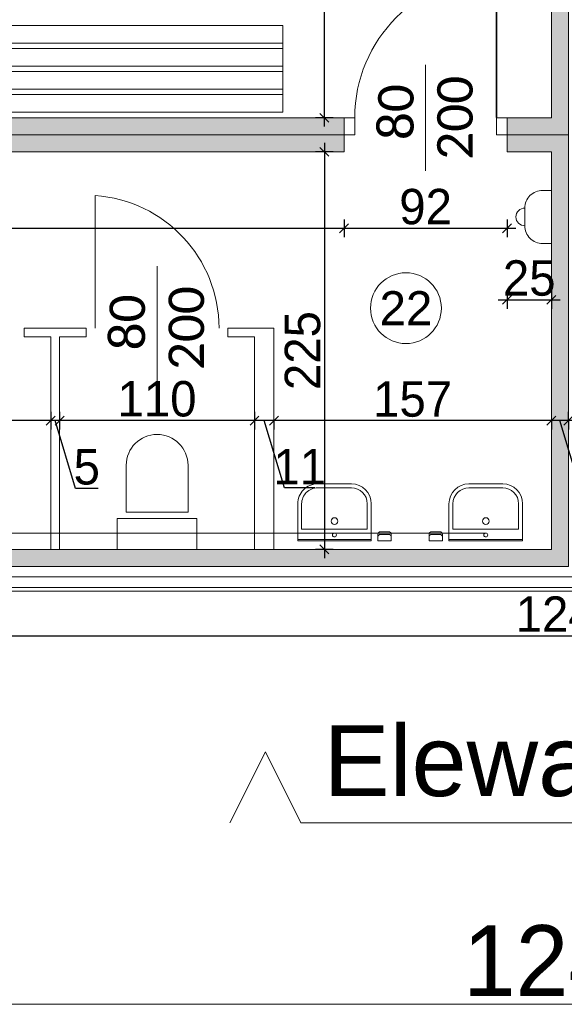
# Model space of a CAD drawing. Header units: millimetres. Extents: x 1962 to 3194, y -795 to -219.
# Tile 131 of 256: x 2518.55 to 2521.63, y -556.38 to -550.81. Entities that reach past the tile are written whole.
import ezdxf

# ---------------------------------------------------------------- set-up
doc = ezdxf.new("R2010")
doc.units = ezdxf.units.MM
doc.layers.get('0').update_dxf_attribs({"lineweight": 5})
doc.layers.get('Defpoints').update_dxf_attribs({"lineweight": 9})
for name, color, linetype, lineweight in [('A_hatch nawierzchnia', 253, 'Continuous', 9), ('A_obiekty kontenery', 152, 'Continuous', 9), ('A_obiekty kontenery elewacja', 62, 'Continuous', 9), ('A_obiekty kontenery izolacja', 213, 'BATTING', 9), ('A_obiekty kontenery opisy', 142, 'Continuous', 9), ('A_wymiary detale', 82, 'Continuous', 9), ('A_wyposażenie armatura sanitarna', 132, 'Continuous', 9), ('A_wyposażenie kanalizacja', 32, 'Continuous', 9), ('A_wyposażenie meble', 123, 'Continuous', 9), ('A_wyposażenie przegrody wew.', 143, 'Continuous', 9), ('A_wyposażenie stolarka', 16, 'Continuous', 9)]:
    doc.layers.add(name, color=color, linetype=linetype, lineweight=lineweight)
doc.styles.get("Standard").update_dxf_attribs({"font": 'arial.ttf'})
doc.styles.add('wymiary pzt', font='txt')
doc.linetypes.add('BATTING', pattern='A,0.00254,-2.54,[134,ltypeshp.shx,S=2.54,R=0,X=-2.54,Y=0],-5.08,[134,ltypeshp.shx,S=2.54,R=180,X=2.54,Y=0],-2.54', length=10.16254)
doc.dimstyles.new('wymiary detale', dxfattribs={"dimtxt": 0.2, "dimasz": 0.05, "dimexe": 0.05, "dimexo": 0, "dimgap": 0.02, "dimtad": 1, "dimdec": 0, "dimlfac": 100, "dimzin": 0, "dimtxsty": 'wymiary pzt', "dimblk": 'OBLIQUE', "dimcen": 0.1, "dimdle": 0.05, "dimadec": 1, "dimazin": 0, "dimtfac": 1, "dimtmove": 0, "dimatfit": 3, "dimfxl": 0, "dimarcsym": 0})

# ---------------------------------------------------------------- blocks, each defined once
blk = doc.blocks.new('zw$5ED3')
at = {"layer": 'A_wyposażenie stolarka'}
blk.add_line((-0.46, -0.3), (-0.46, 0.3), dxfattribs=at)
at = {"layer": 'A_wyposażenie stolarka', "const_width": 0.01}
blk.add_lwpolyline([(-0.06, 0), (-0.06, 0.8)], dxfattribs=at)
at = {"layer": 'A_wyposażenie stolarka'}
for points in [[(-0.92, -0.096), (-0.86, -0.096), (-0.86, 0), (-0.92, 0)], [(-0.06, -0.096), (0, -0.096), (0, 0), (-0.06, 0)]]:
    blk.add_lwpolyline(points, close=True, dxfattribs=at)
blk.add_arc((-0.06, 0), 0.8, 90, 180, dxfattribs=at)
at = {"layer": 'A_wyposażenie stolarka', "insert": (-0.46, 0), "char_height": 0.2, "width": 0.488349, "attachment_point": 5, "rotation": 90, "style": 'wymiary pzt'}
blk.add_mtext('{\\fCalibri|b0|i0|c238|p34;\\W0.90929; }{\\fCalibri|b0|i0|c238|p34;80}\\P{\\fCalibri|b0|i0|c238|p34;200}', dxfattribs=at)
blk = doc.blocks.new('zw$6F2B')
at = {"layer": 'A_wyposażenie armatura sanitarna'}
blk.add_lwpolyline([(0.1735, 0.21), (0.1735, 0.475, 1), (-0.175, 0.475), (-0.175, 0.21)], format="xyb", close=True, dxfattribs=at)
blk.add_lwpolyline([(-0.225, 0.175), (0.225, 0.175), (0.225, 0), (-0.225, 0)], close=True, dxfattribs=at)
blk = doc.blocks.new('zw$281D')
at = {"layer": 'A_wyposażenie armatura sanitarna'}
for p, q in [((-0.3203, -0.0375), (-0.3203, 0)), ((-0.3203, 0), (-0.2453, 0)), ((-0.2453, -0.0375), (-0.2453, 0)), ((0.2078, 0), (-0.2078, 0)), ((-0.2078, -0.21), (-0.2078, 0)), ((0.2078, -0.21), (0.2078, 0)), ((-0.3053, -0.0375), (-0.2603, -0.0375)), ((-0.3053, -0.0525), (-0.2603, -0.0525)), ((0.2078, -0.0075), (-0.2078, -0.0075)), ((0.1853, -0.0675), (-0.1853, -0.0675)), ((-0.1853, -0.21), (-0.1853, -0.0675)), ((0.1853, -0.21), (0.1853, -0.0675)), ((0.0953, -0.3), (-0.0953, -0.3)), ((0.0953, -0.3225), (-0.0953, -0.3225))]:
    blk.add_line(p, q, dxfattribs=at)
for centre, radius in [((0, -0.0338), 0.0112), ((0, -0.1125), 0.0188)]:
    blk.add_circle(centre, radius, dxfattribs=at)
for centre, radius, start, end in [((-0.3053, -0.0225), 0.015, 180, 270), ((-0.3053, -0.0375), 0.015, 180, 270), ((-0.2603, -0.0225), 0.015, 270, 0), ((-0.2603, -0.0375), 0.015, 270, 0), ((-0.0953, -0.21), 0.1125, 180, 270), ((-0.0953, -0.21), 0.09, 180, 270), ((0.0953, -0.21), 0.1125, 270, 0), ((0.0953, -0.21), 0.09, 270, 0)]:
    blk.add_arc(centre, radius, start, end, dxfattribs=at)
blk = doc.blocks.new('zw$399F')
at = {"layer": 'A_wyposażenie stolarka'}
for p, q in [((0.05, 0), (0.05, 0.7483)), ((0.4, -0.35), (0.4, 0.35))]:
    blk.add_line(p, q, dxfattribs=at)
blk.add_arc((0, 0), 0.75, 0, 86.1774, dxfattribs=at)
at = {"layer": 'A_wyposażenie stolarka', "insert": (0.4, 0), "char_height": 0.2, "width": 0.488349, "attachment_point": 5, "rotation": 90, "style": 'wymiary pzt'}
blk.add_mtext('{\\fCalibri|b0|i0|c238|p34;\\W0.90929; }{\\fCalibri|b0|i0|c238|p34;80}\\P{\\fCalibri|b0|i0|c238|p34;200}', dxfattribs=at)
blk = doc.blocks.new('zw$21C2')
at = {"layer": 'A_wyposażenie meble'}
for p, q in [((0, -0.1), (4.05, -0.1)), ((0, -0.13), (4.05, -0.13)), ((0, -0.23), (4.05, -0.23)), ((0, -0.26), (4.05, -0.26)), ((0, -0.36), (4.05, -0.36)), ((0, -0.39), (4.05, -0.39))]:
    blk.add_line(p, q, dxfattribs=at)
blk.add_lwpolyline([(0, -0.49), (4.05, -0.49), (4.05, 0), (0, 0)], close=True, dxfattribs=at)
blk = doc.blocks.new('zw$184B')
at = {"layer": 'A_wyposażenie armatura sanitarna'}
blk.add_lwpolyline([(-0.05, -0.15), (0.05, -0.15, 0.414214), (0.15, -0.05), (0.15, 0), (-0.15, 0), (-0.15, -0.05, 0.414214)], format="xyb", close=True, dxfattribs=at)
blk.add_arc((0, -0.15), 0.05, 180, 0, dxfattribs=at)
blk = doc.blocks.new('_Oblique')
at = {"color": 0, "linetype": 'ByBlock', "lineweight": -2}
blk.add_line((-0.5, -0.5), (0.5, 0.5), dxfattribs=at)
blk = doc.blocks.new('*D1335')
at = {"layer": 'A_obiekty kontenery opisy', "color": 0, "lineweight": -2}
for p, q in [((-12.396, -29.332), (-12.396, -29.532)), ((0, -29.332), (0, -29.532)), ((0.1, -29.432), (-12.496, -29.432))]:
    blk.add_line(p, q, dxfattribs=at)
at = {"layer": 'Defpoints', "color": 0}
for p in [(-12.396, -27.098), (0, -27.098), (-12.396, -29.432)]:
    blk.add_point(p, dxfattribs=at)
at = {"layer": 'A_obiekty kontenery opisy', "color": 0, "lineweight": -2, "xscale": 0.1, "yscale": 0.1, "zscale": 0.1, "rotation": 180}
blk.add_blockref('_Oblique', (-12.396, -29.432), dxfattribs=at)
at = {"layer": 'A_obiekty kontenery opisy', "color": 0, "lineweight": -2, "xscale": 0.1, "yscale": 0.1, "zscale": 0.1}
blk.add_blockref('_Oblique', (0, -29.432), dxfattribs=at)
at = {"layer": 'A_obiekty kontenery opisy', "color": 0, "insert": (-6.198, -29.1879), "char_height": 0.4, "attachment_point": 5, "style": 'wymiary pzt'}
blk.add_mtext('1240', dxfattribs=at)
blk = doc.blocks.new('*D692')
at = {"layer": 'A_wymiary detale', "color": 0, "lineweight": -2}
for p, q in [((2515.4523, -554.2457), (2515.4523, -554.3457)), ((2527.8483, -554.2457), (2527.8483, -554.3457)), ((2515.4023, -554.2957), (2527.8983, -554.2957))]:
    blk.add_line(p, q, dxfattribs=at)
at = {"layer": 'Defpoints', "color": 0}
for p in [(2515.4523, -554.0426), (2527.8483, -554.0426), (2527.8483, -554.2957)]:
    blk.add_point(p, dxfattribs=at)
at = {"layer": 'A_wymiary detale', "color": 0, "lineweight": -2, "xscale": 0.05, "yscale": 0.05, "zscale": 0.05, "rotation": 180}
blk.add_blockref('_Oblique', (2515.4523, -554.2957), dxfattribs=at)
at = {"layer": 'A_wymiary detale', "color": 0, "lineweight": -2, "xscale": 0.05, "yscale": 0.05, "zscale": 0.05}
blk.add_blockref('_Oblique', (2527.8483, -554.2957), dxfattribs=at)
at = {"layer": 'A_wymiary detale', "color": 0, "insert": (2521.6503, -554.1737), "char_height": 0.2, "attachment_point": 5, "style": 'wymiary pzt'}
blk.add_mtext('1240', dxfattribs=at)
blk = doc.blocks.new('*D766')
at = {"layer": 'A_wymiary detale', "color": 0, "lineweight": -2}
for p, q in [((2521.7529, -552.8974), (2521.6983, -553.0795)), ((2521.9663, -552.8974), (2521.7529, -552.8974)), ((2521.6503, -553.0795), (2521.6503, -553.0295)), ((2521.7463, -553.1295), (2521.7463, -553.0295)), ((2521.7963, -553.0795), (2521.6003, -553.0795))]:
    blk.add_line(p, q, dxfattribs=at)
at = {"layer": 'Defpoints', "color": 0}
for p in [(2521.6503, -553.0795), (2521.6503, -553.0795), (2521.7463, -553.8066)]:
    blk.add_point(p, dxfattribs=at)
at = {"layer": 'A_wymiary detale', "color": 0, "lineweight": -2, "xscale": 0.05, "yscale": 0.05, "zscale": 0.05, "rotation": 180}
blk.add_blockref('_Oblique', (2521.6503, -553.0795), dxfattribs=at)
at = {"layer": 'A_wymiary detale', "color": 0, "lineweight": -2, "xscale": 0.05, "yscale": 0.05, "zscale": 0.05}
blk.add_blockref('_Oblique', (2521.7463, -553.0795), dxfattribs=at)
at = {"layer": 'A_wymiary detale', "color": 0, "insert": (2521.8596, -552.7754), "char_height": 0.2, "attachment_point": 5, "style": 'wymiary pzt'}
blk.add_mtext('10', dxfattribs=at)
blk = doc.blocks.new('*D767')
at = {"layer": 'A_wymiary detale', "color": 0, "lineweight": -2}
for p, q in [((2521.7003, -553.0795), (2521.5043, -553.0795)), ((2521.5543, -553.0795), (2521.5543, -553.1295)), ((2521.7181, -553.4657), (2521.6023, -553.0795)), ((2521.6503, -553.0795), (2521.6503, -553.1295)), ((2521.9316, -553.4657), (2521.7181, -553.4657))]:
    blk.add_line(p, q, dxfattribs=at)
at = {"layer": 'Defpoints', "color": 0}
for p in [(2521.5543, -553.0795), (2521.5543, -553.0795), (2521.6503, -553.0795)]:
    blk.add_point(p, dxfattribs=at)
at = {"layer": 'A_wymiary detale', "color": 0, "lineweight": -2, "xscale": 0.05, "yscale": 0.05, "zscale": 0.05, "rotation": 180}
blk.add_blockref('_Oblique', (2521.5543, -553.0795), dxfattribs=at)
at = {"layer": 'A_wymiary detale', "color": 0, "lineweight": -2, "xscale": 0.05, "yscale": 0.05, "zscale": 0.05}
blk.add_blockref('_Oblique', (2521.6503, -553.0795), dxfattribs=at)
at = {"layer": 'A_wymiary detale', "color": 0, "insert": (2521.8249, -553.3436), "char_height": 0.2, "attachment_point": 5, "style": 'wymiary pzt'}
blk.add_mtext('10', dxfattribs=at)
blk = doc.blocks.new('*D768')
at = {"layer": 'A_wymiary detale', "color": 0, "lineweight": -2}
for p, q in [((2521.6043, -553.0795), (2519.9383, -553.0795)), ((2519.9883, -553.0795), (2519.9883, -553.1295)), ((2521.5543, -553.0795), (2521.5543, -553.1295))]:
    blk.add_line(p, q, dxfattribs=at)
at = {"layer": 'Defpoints', "color": 0}
for p in [(2519.9883, -553.0795), (2519.9883, -553.0795), (2521.5543, -553.0795)]:
    blk.add_point(p, dxfattribs=at)
at = {"layer": 'A_wymiary detale', "color": 0, "lineweight": -2, "xscale": 0.05, "yscale": 0.05, "zscale": 0.05, "rotation": 180}
blk.add_blockref('_Oblique', (2519.9883, -553.0795), dxfattribs=at)
at = {"layer": 'A_wymiary detale', "color": 0, "lineweight": -2, "xscale": 0.05, "yscale": 0.05, "zscale": 0.05}
blk.add_blockref('_Oblique', (2521.5543, -553.0795), dxfattribs=at)
at = {"layer": 'A_wymiary detale', "color": 0, "insert": (2520.7713, -552.9585), "char_height": 0.2, "attachment_point": 5, "style": 'wymiary pzt'}
blk.add_mtext('157', dxfattribs=at)
blk = doc.blocks.new('*D769')
at = {"layer": 'A_wymiary detale', "color": 0, "lineweight": -2}
for p, q in [((2519.8783, -553.0295), (2519.8783, -553.1295)), ((2520.0383, -553.0795), (2519.8283, -553.0795)), ((2520.0473, -553.4595), (2519.9333, -553.0795)), ((2519.9883, -553.0795), (2519.9883, -553.1295)), ((2520.2196, -553.4595), (2520.0473, -553.4595))]:
    blk.add_line(p, q, dxfattribs=at)
at = {"layer": 'Defpoints', "color": 0}
for p in [(2519.8783, -552.6066), (2519.8783, -553.0795), (2519.9883, -553.0795)]:
    blk.add_point(p, dxfattribs=at)
at = {"layer": 'A_wymiary detale', "color": 0, "lineweight": -2, "xscale": 0.05, "yscale": 0.05, "zscale": 0.05, "rotation": 180}
blk.add_blockref('_Oblique', (2519.8783, -553.0795), dxfattribs=at)
at = {"layer": 'A_wymiary detale', "color": 0, "lineweight": -2, "xscale": 0.05, "yscale": 0.05, "zscale": 0.05}
blk.add_blockref('_Oblique', (2519.9883, -553.0795), dxfattribs=at)
at = {"layer": 'A_wymiary detale', "color": 0, "insert": (2520.1334, -553.3395), "char_height": 0.2, "attachment_point": 5, "style": 'wymiary pzt'}
blk.add_mtext('11', dxfattribs=at)
blk = doc.blocks.new('*D770')
at = {"layer": 'A_wymiary detale', "color": 0, "lineweight": -2}
for p, q in [((2518.7783, -553.0295), (2518.7783, -553.1295)), ((2519.8783, -553.0295), (2519.8783, -553.1295)), ((2519.9283, -553.0795), (2518.7283, -553.0795))]:
    blk.add_line(p, q, dxfattribs=at)
at = {"layer": 'Defpoints', "color": 0}
for p in [(2518.7783, -552.6066), (2519.8783, -552.6066), (2518.7783, -553.0795)]:
    blk.add_point(p, dxfattribs=at)
at = {"layer": 'A_wymiary detale', "color": 0, "lineweight": -2, "xscale": 0.05, "yscale": 0.05, "zscale": 0.05, "rotation": 180}
blk.add_blockref('_Oblique', (2518.7783, -553.0795), dxfattribs=at)
at = {"layer": 'A_wymiary detale', "color": 0, "lineweight": -2, "xscale": 0.05, "yscale": 0.05, "zscale": 0.05}
blk.add_blockref('_Oblique', (2519.8783, -553.0795), dxfattribs=at)
at = {"layer": 'A_wymiary detale', "color": 0, "insert": (2519.3283, -552.9574), "char_height": 0.2, "attachment_point": 5, "style": 'wymiary pzt'}
blk.add_mtext('110', dxfattribs=at)
blk = doc.blocks.new('*D771')
at = {"layer": 'A_wymiary detale', "color": 0, "lineweight": -2}
for p, q in [((2518.7283, -553.0295), (2518.7283, -553.1295)), ((2518.7783, -553.0295), (2518.7783, -553.1295)), ((2518.8283, -553.0795), (2518.6783, -553.0795)), ((2518.8682, -553.4626), (2518.7533, -553.0795)), ((2518.9955, -553.4626), (2518.8682, -553.4626))]:
    blk.add_line(p, q, dxfattribs=at)
at = {"layer": 'Defpoints', "color": 0}
for p in [(2518.7283, -552.6066), (2518.7783, -552.6066), (2518.7283, -553.0795)]:
    blk.add_point(p, dxfattribs=at)
at = {"layer": 'A_wymiary detale', "color": 0, "lineweight": -2, "xscale": 0.05, "yscale": 0.05, "zscale": 0.05, "rotation": 180}
blk.add_blockref('_Oblique', (2518.7283, -553.0795), dxfattribs=at)
at = {"layer": 'A_wymiary detale', "color": 0, "lineweight": -2, "xscale": 0.05, "yscale": 0.05, "zscale": 0.05}
blk.add_blockref('_Oblique', (2518.7783, -553.0795), dxfattribs=at)
at = {"layer": 'A_wymiary detale', "color": 0, "insert": (2518.9319, -553.3416), "char_height": 0.2, "attachment_point": 5, "style": 'wymiary pzt'}
blk.add_mtext('5', dxfattribs=at)
blk = doc.blocks.new('*D772')
at = {"layer": 'A_wymiary detale', "color": 0, "lineweight": -2}
for p, q in [((2517.6283, -553.0295), (2517.6283, -553.1295)), ((2518.7283, -553.0295), (2518.7283, -553.1295)), ((2518.7783, -553.0795), (2517.5783, -553.0795))]:
    blk.add_line(p, q, dxfattribs=at)
at = {"layer": 'Defpoints', "color": 0}
for p in [(2517.6283, -552.6066), (2518.7283, -552.6066), (2517.6283, -553.0795)]:
    blk.add_point(p, dxfattribs=at)
at = {"layer": 'A_wymiary detale', "color": 0, "lineweight": -2, "xscale": 0.05, "yscale": 0.05, "zscale": 0.05, "rotation": 180}
blk.add_blockref('_Oblique', (2517.6283, -553.0795), dxfattribs=at)
at = {"layer": 'A_wymiary detale', "color": 0, "lineweight": -2, "xscale": 0.05, "yscale": 0.05, "zscale": 0.05}
blk.add_blockref('_Oblique', (2518.7283, -553.0795), dxfattribs=at)
at = {"layer": 'A_wymiary detale', "color": 0, "insert": (2518.1783, -552.9574), "char_height": 0.2, "attachment_point": 5, "style": 'wymiary pzt'}
blk.add_mtext('110', dxfattribs=at)
blk = doc.blocks.new('*D826')
at = {"layer": 'A_wymiary detale', "color": 0, "lineweight": -2}
for p, q in [((2515.6383, -551.9926), (2520.4343, -551.9926)), ((2515.6883, -551.9426), (2515.6883, -552.0426)), ((2520.3843, -551.9426), (2520.3843, -552.0426))]:
    blk.add_line(p, q, dxfattribs=at)
at = {"layer": 'Defpoints', "color": 0}
for p in [(2515.6883, -551.5606), (2520.3843, -551.5606), (2520.3843, -551.9926)]:
    blk.add_point(p, dxfattribs=at)
at = {"layer": 'A_wymiary detale', "color": 0, "lineweight": -2, "xscale": 0.05, "yscale": 0.05, "zscale": 0.05, "rotation": 180}
blk.add_blockref('_Oblique', (2515.6883, -551.9926), dxfattribs=at)
at = {"layer": 'A_wymiary detale', "color": 0, "lineweight": -2, "xscale": 0.05, "yscale": 0.05, "zscale": 0.05}
blk.add_blockref('_Oblique', (2520.3843, -551.9926), dxfattribs=at)
at = {"layer": 'A_wymiary detale', "color": 0, "insert": (2518.0363, -551.8706), "char_height": 0.2, "attachment_point": 5, "style": 'wymiary pzt'}
blk.add_mtext('470', dxfattribs=at)
blk = doc.blocks.new('*D827')
at = {"layer": 'A_wymiary detale', "color": 0, "lineweight": -2}
for p, q in [((2520.3343, -551.9926), (2521.3543, -551.9926)), ((2520.3843, -551.9426), (2520.3843, -552.0426)), ((2521.3043, -551.9426), (2521.3043, -552.0426))]:
    blk.add_line(p, q, dxfattribs=at)
at = {"layer": 'Defpoints', "color": 0}
for p in [(2520.3843, -551.5606), (2521.3043, -551.5606), (2521.3043, -551.9926)]:
    blk.add_point(p, dxfattribs=at)
at = {"layer": 'A_wymiary detale', "color": 0, "lineweight": -2, "xscale": 0.05, "yscale": 0.05, "zscale": 0.05, "rotation": 180}
blk.add_blockref('_Oblique', (2520.3843, -551.9926), dxfattribs=at)
at = {"layer": 'A_wymiary detale', "color": 0, "lineweight": -2, "xscale": 0.05, "yscale": 0.05, "zscale": 0.05}
blk.add_blockref('_Oblique', (2521.3043, -551.9926), dxfattribs=at)
at = {"layer": 'A_wymiary detale', "color": 0, "insert": (2520.8443, -551.8716), "char_height": 0.2, "attachment_point": 5, "style": 'wymiary pzt'}
blk.add_mtext('92', dxfattribs=at)
blk = doc.blocks.new('*D828')
at = {"layer": 'A_wymiary detale', "color": 0, "lineweight": -2}
for p, q in [((2521.3043, -552.347), (2521.3043, -552.447)), ((2521.5543, -552.347), (2521.5543, -552.447)), ((2521.2543, -552.397), (2521.6043, -552.397))]:
    blk.add_line(p, q, dxfattribs=at)
at = {"layer": 'Defpoints', "color": 0}
for p in [(2521.3043, -551.5606), (2521.5543, -551.5606), (2521.5543, -552.397)]:
    blk.add_point(p, dxfattribs=at)
at = {"layer": 'A_wymiary detale', "color": 0, "lineweight": -2, "xscale": 0.05, "yscale": 0.05, "zscale": 0.05, "rotation": 180}
blk.add_blockref('_Oblique', (2521.3043, -552.397), dxfattribs=at)
at = {"layer": 'A_wymiary detale', "color": 0, "lineweight": -2, "xscale": 0.05, "yscale": 0.05, "zscale": 0.05}
blk.add_blockref('_Oblique', (2521.5543, -552.397), dxfattribs=at)
at = {"layer": 'A_wymiary detale', "color": 0, "insert": (2521.4293, -552.2749), "char_height": 0.2, "attachment_point": 5, "style": 'wymiary pzt'}
blk.add_mtext('25', dxfattribs=at)
blk = doc.blocks.new('*D834')
at = {"layer": 'A_wymiary detale', "color": 0, "lineweight": -2}
for p, q in [((2520.2728, -551.4186), (2520.2728, -549.0726)), ((2520.3228, -549.1226), (2520.2228, -549.1226)), ((2520.3228, -551.3686), (2520.2228, -551.3686))]:
    blk.add_line(p, q, dxfattribs=at)
at = {"layer": 'Defpoints', "color": 0}
for p in [(2520.2728, -549.1226), (2521.5543, -549.1226), (2521.5543, -551.3686)]:
    blk.add_point(p, dxfattribs=at)
at = {"layer": 'A_wymiary detale', "color": 0, "lineweight": -2, "xscale": 0.05, "yscale": 0.05, "zscale": 0.05}
for p, rotation in [((2520.2728, -549.1226), 90), ((2520.2728, -551.3686), 270)]:
    blk.add_blockref('_Oblique', p, dxfattribs=dict(at, rotation=rotation))
at = {"layer": 'A_wymiary detale', "color": 0, "insert": (2520.1507, -550.2456), "char_height": 0.2, "attachment_point": 5, "rotation": 90, "style": 'wymiary pzt'}
blk.add_mtext('225', dxfattribs=at)
blk = doc.blocks.new('*D835')
at = {"layer": 'A_wymiary detale', "color": 0, "lineweight": -2}
for p, q in [((2520.2728, -551.5106), (2520.2728, -553.8566)), ((2520.3228, -551.5606), (2520.2228, -551.5606)), ((2520.3228, -553.8066), (2520.2228, -553.8066))]:
    blk.add_line(p, q, dxfattribs=at)
at = {"layer": 'Defpoints', "color": 0}
for p in [(2521.5543, -551.5606), (2520.2728, -553.8066), (2521.5543, -553.8066)]:
    blk.add_point(p, dxfattribs=at)
at = {"layer": 'A_wymiary detale', "color": 0, "lineweight": -2, "xscale": 0.05, "yscale": 0.05, "zscale": 0.05}
for p, rotation in [((2520.2728, -551.5606), 90), ((2520.2728, -553.8066), 270)]:
    blk.add_blockref('_Oblique', p, dxfattribs=dict(at, rotation=rotation))
at = {"layer": 'A_wymiary detale', "color": 0, "insert": (2520.1507, -552.6836), "char_height": 0.2, "attachment_point": 5, "rotation": 90, "style": 'wymiary pzt'}
blk.add_mtext('225', dxfattribs=at)
blk = doc.blocks.new('zw$EC30')
at = {"layer": 'A_hatch nawierzchnia'}
h = blk.add_hatch(color=256, dxfattribs=at)
h.dxf.hatch_style = 1
h.paths.add_polyline_path([(-6.544, -22.178), (-6.294, -22.178), (-6.294, -24.424), (-6.544, -24.424), (-6.544, -24.52), (-6.198, -24.52), (-6.198, -22.082), (-6.544, -22.082)])
h = blk.add_hatch(color=256, dxfattribs=at)
h.dxf.hatch_style = 1
h.paths.add_polyline_path([(-12.256, -24.52), (-7.464, -24.52), (-7.464, -24.424), (-12.16, -24.424), (-12.16, -24.216), (-12.256, -24.216)])
h = blk.add_hatch(color=256, dxfattribs=at)
h.dxf.hatch_style = 1
h.paths.add_polyline_path([(-12.256, -26.958), (-6.198, -26.958), (-6.198, -24.52), (-6.544, -24.52), (-6.544, -24.616), (-6.294, -24.616), (-6.294, -26.862), (-12.16, -26.862), (-12.16, -25.754), (-12.256, -25.754)])
h = blk.add_hatch(color=256, dxfattribs=at)
h.dxf.hatch_style = 1
h.paths.add_polyline_path([(-12.256, -25.174), (-12.16, -25.174), (-12.16, -24.616), (-7.464, -24.616), (-7.464, -24.52), (-12.256, -24.52)])
at = {"layer": 'A_obiekty kontenery'}
for p, q in [((-7.464, -24.424), (-7.464, -24.616)), ((-6.544, -24.424), (-6.544, -24.616))]:
    blk.add_line(p, q, dxfattribs=at)
for points in [[(-7.564, -22.082), (-12.256, -22.082), (-12.256, -24.52), (-7.464, -24.52)], [(-6.544, -24.52), (-6.198, -24.52), (-6.198, -22.082), (-6.544, -22.082)], [(-7.564, -22.178), (-12.16, -22.178), (-12.16, -24.424), (-7.464, -24.424)], [(-6.544, -24.424), (-6.294, -24.424), (-6.294, -22.178), (-6.544, -22.178)], [(-7.464, -24.52), (-12.256, -24.52), (-12.256, -26.958), (-6.198, -26.958), (-6.198, -24.52), (-6.544, -24.52)], [(-7.464, -24.616), (-12.16, -24.616), (-12.16, -26.862), (-6.294, -26.862), (-6.294, -24.616), (-6.544, -24.616)]]:
    blk.add_lwpolyline(points, dxfattribs=at)
at = {"layer": 'A_obiekty kontenery elewacja'}
for points in [[(-12.256, -25.754), (-12.396, -25.754), (-12.396, -27.098), (0, -27.098), (0, -25.754), (-0.14, -25.754)], [(-12.256, -25.774), (-12.376, -25.774), (-12.376, -27.078), (-0.02, -27.078), (-0.02, -25.774), (-0.14, -25.774)]]:
    blk.add_lwpolyline(points, dxfattribs=at)
at = {"layer": 'A_obiekty kontenery izolacja', "ltscale": 0.01}
blk.add_lwpolyline([(-12.316, -26.8246), (-12.316, -27.018), (-0.08, -27.018), (-0.08, -26.8246)], dxfattribs=at)
at = {"layer": 'A_obiekty kontenery opisy'}
blk.add_lwpolyline([(-8.1081, -28.4061), (-7.9081, -28.0061), (-7.7081, -28.4061), (-4.6879, -28.4061), (-4.4879, -28.0061), (-4.2879, -28.4061)], dxfattribs=at)
at = {"layer": 'A_wyposażenie kanalizacja'}
blk.add_lwpolyline([(-6.6641, -26.7696), (-12.261, -26.7696)], dxfattribs=at)
at = {"layer": 'A_wyposażenie przegrody wew.'}
for p, q in [((-9.27, -25.612), (-8.92, -25.612)), ((-9.27, -25.662), (-9.27, -25.612)), ((-8.92, -25.662), (-8.92, -25.612)), ((-8.12, -25.612), (-7.86, -25.612)), ((-8.12, -25.662), (-8.12, -25.612)), ((-7.86, -26.862), (-7.86, -25.612)), ((-9.27, -25.662), (-9.12, -25.662)), ((-9.12, -26.862), (-9.12, -25.662)), ((-9.07, -26.862), (-9.07, -25.662)), ((-9.07, -25.662), (-8.92, -25.662)), ((-8.12, -25.662), (-7.97, -25.662)), ((-7.97, -26.862), (-7.97, -25.662))]:
    blk.add_line(p, q, dxfattribs=at)
at = {"layer": 'A_wyposażenie armatura sanitarna', "xscale": -1}
for name, p, rotation in [('zw$184B', (-6.294, -24.9841), 270), ('zw$281D', (-6.6641, -26.8146), 180)]:
    blk.add_blockref(name, p, dxfattribs=dict(at, rotation=rotation))
blk.add_blockref('zw$6F2B', (-8.52, -26.862), dxfattribs=at)
at = {"layer": 'A_wyposażenie armatura sanitarna', "rotation": 180}
blk.add_blockref('zw$281D', (-7.5182, -26.8146), dxfattribs=at)
at = {"layer": 'A_wyposażenie meble', "rotation": 180}
blk.add_blockref('zw$21C2', (-7.81, -24.393), dxfattribs=at)
at = {"layer": 'A_wyposażenie stolarka'}
for name, p in [('zw$5ED3', (-6.544, -24.424)), ('zw$399F', (-8.92, -25.612))]:
    blk.add_blockref(name, p, dxfattribs=at)
at = {"layer": 'A_obiekty kontenery opisy', "insert": (-6.198, -28.1162), "char_height": 0.4, "width": 5.866, "attachment_point": 5}
blk.add_mtext('Elewacja E', dxfattribs=at)
at = {"layer": 'A_obiekty kontenery opisy'}
dim = blk.add_aligned_dim(p1=(0, -27.098), p2=(-12.396, -27.098), distance=2.334, dimstyle='wymiary detale', override={"dimscale": 2, "dimblk": 'Oblique'}, dxfattribs=at)
dim.commit()
dim.dimension.update_dxf_attribs({"geometry": '*D1335', "text_midpoint": (-6.198, -29.1879)})

msp = doc.modelspace()

# ---------------------------------------------------------------- linework, layer by layer
at = {"layer": 'A_wymiary detale'}
msp.add_circle((2520.7334, -552.4441), 0.2, dxfattribs=at)

# ---------------------------------------------------------------- block references
msp.add_blockref('zw$EC30', (2527.8483, -526.9446))

# ---------------------------------------------------------------- texts
at = {"layer": 'A_wymiary detale', "insert": (2520.7334, -552.4441), "char_height": 0.192, "width": 0.43823, "attachment_point": 5}
msp.add_mtext('22', dxfattribs=at)

# ---------------------------------------------------------------- dimensions: what is measured, and where the dimension line sits
at = {"layer": 'A_wymiary detale'}
for p1, p2, distance, picture, middle in [((2521.5543, -551.3686), (2521.5543, -549.1226), 1.2815, '*D834', (2520.1507, -550.2456)), ((2521.5543, -551.5606), (2521.5543, -553.8066), -1.2815, '*D835', (2520.1507, -552.6836)), ((2515.6883, -551.5606), (2520.3843, -551.5606), -0.432, '*D826', (2518.0363, -551.8706)), ((2515.4523, -554.0426), (2527.8483, -554.0426), -0.2531, '*D692', (2521.6503, -554.1737))]:
    dim = msp.add_aligned_dim(p1=p1, p2=p2, distance=distance, dimstyle='wymiary detale', dxfattribs=at)
    dim.commit()
    dim.dimension.update_dxf_attribs({"geometry": picture, "text_midpoint": middle})
for base, p1, p2, picture, middle in [((2521.3043, -551.9926), (2520.3843, -551.5606), (2521.3043, -551.5606), '*D827', (2520.8443, -551.8716)), ((2521.5543, -552.397), (2521.3043, -551.5606), (2521.5543, -551.5606), '*D828', (2521.4293, -552.2749))]:
    dim = msp.add_linear_dim(base=base, p1=p1, p2=p2, dimstyle='wymiary detale', override={"dimtmove": 1}, dxfattribs=at)
    dim.commit()
    dim.dimension.update_dxf_attribs({"geometry": picture, "text_midpoint": middle})
for base, p1, p2, picture, middle in [((2517.6283, -553.0795), (2518.7283, -552.6066), (2517.6283, -552.6066), '*D772', (2518.1783, -552.9574)), ((2518.7283, -553.0795), (2518.7783, -552.6066), (2518.7283, -552.6066), '*D771', (2518.8882, -553.3416)), ((2518.7783, -553.0795), (2519.8783, -552.6066), (2518.7783, -552.6066), '*D770', (2519.3283, -552.9574)), ((2519.8783, -553.0795), (2519.9883, -553.0795), (2519.8783, -552.6066), '*D769', (2520.0673, -553.3395)), ((2521.6503, -553.0795), (2521.7463, -553.8066), (2521.6503, -553.0795), '*D766', (2521.7729, -552.7754)), ((2519.9883, -553.0795), (2521.5543, -553.0795), (2519.9883, -553.0795), '*D768', (2520.7713, -552.9585)), ((2521.5543, -553.0795), (2521.6503, -553.0795), (2521.5543, -553.0795), '*D767', (2521.7381, -553.3436))]:
    dim = msp.add_linear_dim(base=base, p1=p1, p2=p2, angle=180, dimstyle='wymiary detale', override={"dimtmove": 1}, dxfattribs=at)
    dim.commit()
    dim.dimension.update_dxf_attribs({"geometry": picture, "text_midpoint": middle})

doc.saveas('drawing.dxf')
